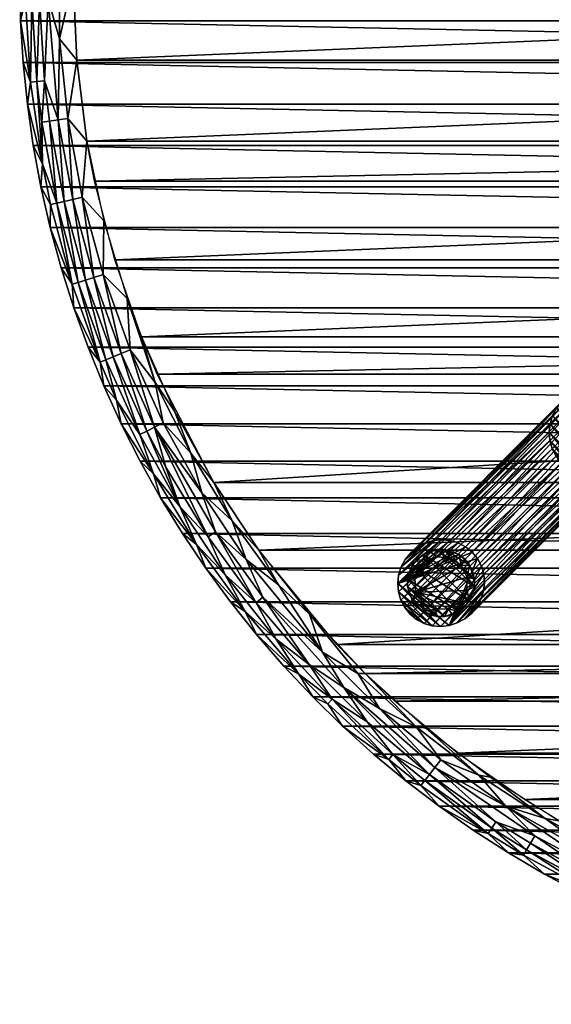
# Model space of a CAD drawing. Header units: inches. Extents: x -24 to 24, y -24 to 24.
# Tile 1 of 7: x -24 to -11.6, y -24 to -1. Entities that reach past the tile are written whole.
import ezdxf

# ---------------------------------------------------------------- set-up
doc = ezdxf.new("R2010")
doc.units = ezdxf.units.IN
doc.header["$MEASUREMENT"] = 0
for name, color, linetype in [('AFUTL-3-EDPL', 19, 'Continuous'), ('AFUTL-3-GDPL', 19, 'Continuous'), ('AFUTL-3-LGWD', 15, 'Continuous'), ('AFUTL-3-TPWD', 15, 'Continuous')]:
    doc.layers.add(name, color=color, linetype=linetype)

msp = doc.modelspace()

# ---------------------------------------------------------------- meshes
at = {"layer": 'AFUTL-3-EDPL'}
mesh = msp.add_polyface(dxfattribs=at)
corners = [(-23.101, -3.3, 41.215), (-23.067, -1.404, 41.092), (-22.877, -3.268, 41.092), (-23.535, -0.477, 41.371), (-23.331, -0.473, 41.215), (-23.419, -2.382, 41.371), (-23.82, -2.93, 42.047), (-23.744, -2.415, 41.766), (-23.47, -4.329, 41.766), (-23.98, -0.979, 42.047), (-23.862, -0.484, 41.766), (-22.666, -1.903, 40.976), (-22.746, 0, 40.976), (-23.681, -3.899, 42.047), (-23.714, -0.481, 41.556), (-23.597, -2.4, 41.556), (-23.067, 1.404, 41.092), (-23.48, -3.354, 41.556), (-23.304, -3.329, 41.371), (-23.131, -5.244, 41.556), (-23.92, -1.956, 42.047), (-22.758, -5.16, 41.215), (-22.428, -3.793, 40.976), (-23.535, 0.477, 41.371), (-23.714, 0.481, 41.556), (-23.862, 0.484, 41.766), (-24, 0, 42.047), (-22.957, -5.205, 41.371), (-22.538, -5.11, 41.092), (-23.502, -4.862, 42.047)]
mesh.append_faces([[corners[k] for k in face] for face in [(8, 15, 17)]], dxfattribs={"vtx0": -1})
mesh.append_faces([[corners[k] for k in face] for face in [(3, 4, 5), (1, 11, 2), (6, 8, 13), (14, 3, 15), (9, 7, 20), (0, 2, 21), (10, 26, 25), (18, 0, 27), (2, 22, 28), (15, 5, 17), (14, 10, 24), (3, 14, 23), (5, 0, 18), (13, 8, 29), (20, 7, 6), (26, 10, 9)]], dxfattribs={"vtx0": -1, "vtx1": -1})
mesh.append_faces([[corners[k] for k in face] for face in [(6, 7, 8), (9, 10, 7), (12, 1, 16), (17, 18, 19), (7, 15, 8), (5, 4, 0), (10, 14, 7)]], dxfattribs={"vtx0": -1, "vtx1": -1, "vtx2": -1})
mesh.append_faces([[corners[k] for k in face] for face in [(0, 1, 2), (1, 12, 11), (15, 3, 5), (2, 11, 22), (7, 14, 15), (23, 14, 24), (24, 10, 25), (4, 3, 23), (17, 5, 18)]], dxfattribs={"vtx0": -1, "vtx2": -1})
mesh.append_faces([[corners[k] for k in face] for face in [(8, 17, 19), (4, 1, 0), (1, 4, 16)]], dxfattribs={"vtx1": -1, "vtx2": -1})
mesh = msp.add_polyface(dxfattribs=at)
corners = [(-22.05, -6.918, 41.092), (-22.032, -5.657, 40.976), (-21.481, -7.48, 40.976), (-23.131, -5.244, 41.556), (-23.304, -3.329, 41.371), (-22.957, -5.205, 41.371), (-22.631, -7.1, 41.556), (-23.028, -6.762, 42.047), (-22.772, -7.145, 41.766), (-22.733, -7.695, 42.047), (-22.538, -5.11, 41.092), (-22.461, -7.047, 41.371), (-21.981, -8.91, 41.556), (-23.284, -5.817, 42.047), (-23.276, -5.277, 41.766), (-22.119, -8.965, 41.766), (-22.428, -3.793, 40.976), (-21.816, -8.843, 41.371), (-23.502, -4.862, 42.047), (-22.4, -8.616, 42.047), (-22.03, -9.523, 42.047), (-22.758, -5.16, 41.215), (-22.265, -6.986, 41.215), (-21.627, -8.766, 41.215), (-23.101, -3.3, 41.215), (-21.417, -8.681, 41.092), (-20.827, -9.442, 41.005), (-22.877, -3.268, 41.092), (-23.47, -4.329, 41.766), (-21.737, -9.854, 41.766), (-21.149, -8.373, 40.976), (-20.374, -10.114, 40.976)]
mesh.append_faces([[corners[k] for k in face] for face in [(3, 5, 6), (7, 8, 9), (10, 1, 0), (6, 11, 12), (18, 14, 13), (19, 15, 20), (21, 10, 22), (22, 0, 23), (5, 21, 11), (11, 22, 17), (0, 2, 25), (28, 3, 14), (15, 12, 29), (9, 15, 19), (13, 8, 7)]], dxfattribs={"vtx0": -1, "vtx1": -1})
mesh.append_faces([[corners[k] for k in face] for face in [(13, 14, 8), (9, 8, 15), (14, 3, 8), (8, 6, 15), (25, 2, 26)]], dxfattribs={"vtx0": -1, "vtx1": -1, "vtx2": -1})
mesh.append_faces([[corners[k] for k in face] for face in [(0, 1, 2), (3, 4, 5), (6, 5, 11), (10, 16, 1), (12, 11, 17), (22, 10, 0), (15, 6, 12), (8, 3, 6), (17, 22, 23), (5, 24, 21), (11, 21, 22), (23, 0, 25), (21, 27, 10), (18, 28, 14)]], dxfattribs={"vtx0": -1, "vtx2": -1})
mesh.append_faces([[corners[k] for k in face] for face in [(2, 30, 26), (26, 30, 31)]], dxfattribs={"vtx2": -1})
mesh = msp.add_polyface(dxfattribs=at)
corners = [(-19.735, -12.025, 41.092), (-19.03, -12.68, 41.005), (-18.696, -13.583, 41.092), (-21.623, -10.413, 42.047), (-20.868, -11.582, 41.766), (-21.18, -11.287, 42.047), (-21.417, -8.681, 41.092), (-20.827, -9.442, 41.005), (-20.644, -10.387, 41.092), (-21.981, -8.91, 41.556), (-21.816, -8.843, 41.371), (-21.188, -10.661, 41.556), (-20.255, -12.342, 41.556), (-19.589, -13.053, 41.371), (-19.189, -13.941, 41.556), (-19.994, -11.098, 41.005), (-21.028, -10.581, 41.371), (-21.627, -8.766, 41.215), (-20.846, -10.489, 41.215), (-20.582, -11.424, 41.371), (-21.737, -9.854, 41.766), (-19.419, -12.94, 41.215), (-20.702, -12.141, 42.047), (-19.861, -13.234, 41.766), (-20.19, -12.975, 42.047), (-22.03, -9.523, 42.047), (-22.119, -8.965, 41.766), (-20.374, -10.114, 40.976), (-19.456, -11.783, 40.976), (-18.402, -13.37, 40.976)]
mesh.append_faces([[corners[k] for k in face] for face in [(12, 16, 19)]], dxfattribs={"vtx0": -1})
mesh.append_faces([[corners[k] for k in face] for face in [(3, 4, 5), (19, 18, 13), (17, 6, 18), (22, 23, 24), (10, 17, 16), (16, 18, 19), (5, 4, 22), (25, 20, 3)]], dxfattribs={"vtx0": -1, "vtx1": -1})
mesh.append_faces([[corners[k] for k in face] for face in [(0, 1, 2), (6, 7, 8), (9, 10, 11), (12, 13, 14), (8, 7, 15), (3, 20, 4), (20, 11, 4), (21, 0, 2), (22, 4, 23), (18, 6, 8), (18, 0, 21), (0, 15, 1), (20, 9, 11), (11, 16, 12), (4, 12, 23), (4, 11, 12), (13, 18, 21), (18, 8, 0), (8, 15, 0), (7, 27, 15), (15, 28, 1)]], dxfattribs={"vtx0": -1, "vtx1": -1, "vtx2": -1})
mesh.append_faces([[corners[k] for k in face] for face in [(16, 17, 18), (11, 10, 16), (25, 26, 20), (15, 27, 28), (1, 28, 29)]], dxfattribs={"vtx0": -1, "vtx2": -1})
mesh.append_faces([[corners[k] for k in face] for face in [(12, 19, 13)]], dxfattribs={"vtx2": -1})
mesh = msp.add_polyface(dxfattribs=at)
corners = [(-17.464, -16.267, 41.766), (-17.997, -15.45, 41.556), (-16.686, -16.856, 41.556), (-18.696, -13.583, 41.092), (-17.94, -14.18, 41.005), (-16.91, -15.751, 41.092), (-19.03, -12.68, 41.005), (-18.455, -15.343, 42.047), (-18.724, -14.799, 41.766), (-19.861, -13.234, 41.766), (-20.255, -12.342, 41.556), (-19.189, -13.941, 41.556), (-18.308, -14.47, 41.215), (-16.417, -16.584, 41.215), (-17.225, -16.045, 41.371), (-19.644, -13.788, 42.047), (-18.468, -14.597, 41.371), (-15.869, -17.387, 41.371), (-19.419, -12.94, 41.215), (-19.065, -14.578, 42.047), (-17.814, -16.083, 42.047), (-17.219, -14.863, 40.976), (-16.088, -16.252, 41.005), (-19.589, -13.053, 41.371), (-15.579, -17.069, 41.092), (-17.143, -16.797, 42.047), (-16.79, -16.961, 41.766), (-18.402, -13.37, 40.976), (-20.19, -12.975, 42.047), (-15.915, -16.252, 40.976), (-14.719, -17.501, 41.005)]
mesh.append_faces([[corners[k] for k in face] for face in [(15, 8, 19), (7, 0, 20), (0, 2, 26), (20, 0, 25), (19, 8, 7), (28, 9, 15)]], dxfattribs={"vtx0": -1, "vtx1": -1})
mesh.append_faces([[corners[k] for k in face] for face in [(0, 1, 2), (3, 4, 5), (3, 6, 4), (7, 8, 0), (9, 10, 11), (12, 13, 14), (15, 9, 8), (16, 12, 14), (8, 1, 0), (16, 18, 12), (21, 22, 5), (9, 11, 8), (8, 11, 1), (18, 3, 12), (4, 21, 5), (1, 14, 2), (1, 16, 14), (11, 16, 1), (11, 23, 16), (23, 18, 16), (5, 24, 13), (5, 22, 24), (6, 27, 4), (22, 29, 30)]], dxfattribs={"vtx0": -1, "vtx1": -1, "vtx2": -1})
mesh.append_faces([[corners[k] for k in face] for face in [(14, 13, 17), (3, 5, 12), (25, 0, 26), (4, 27, 21)]], dxfattribs={"vtx0": -1, "vtx2": -1})
mesh.append_faces([[corners[k] for k in face] for face in [(12, 5, 13), (21, 29, 22)]], dxfattribs={"vtx1": -1, "vtx2": -1})
mesh = msp.add_polyface(dxfattribs=at)
corners = [(-16.088, -16.252, 41.005), (-14.719, -17.501, 41.005), (-15.579, -17.069, 41.092), (-16.79, -16.961, 41.766), (-16.686, -16.856, 41.556), (-15.362, -18.265, 41.766), (-14.518, -18.756, 41.556), (-14.409, -18.615, 41.371), (-12.952, -19.87, 41.556), (-15.869, -17.387, 41.371), (-15.266, -18.152, 41.556), (-14.146, -18.275, 41.092), (-15.717, -18.138, 42.047), (-14.964, -18.764, 42.047), (-14.609, -18.873, 41.766), (-13.032, -19.994, 41.766), (-14.186, -19.359, 42.047), (-13.253, -18.635, 41.005), (-12.619, -19.36, 41.092), (-14.284, -18.453, 41.215), (-11.94, -20.05, 41.215), (-12.854, -19.721, 41.371), (-16.443, -17.482, 42.047), (-16.417, -16.584, 41.215), (-13.385, -19.921, 42.047), (-17.143, -16.797, 42.047), (-17.225, -16.045, 41.371), (-12.561, -20.451, 42.047), (-14.499, -17.526, 40.976), (-12.982, -18.678, 40.976), (-15.915, -16.252, 40.976)]
mesh.append_faces([[corners[k] for k in face] for face in [(6, 7, 8), (12, 5, 13), (16, 15, 24), (25, 3, 22), (10, 7, 6), (7, 19, 21), (5, 10, 14), (24, 15, 27), (13, 14, 16), (22, 5, 12)]], dxfattribs={"vtx0": -1, "vtx1": -1})
mesh.append_faces([[corners[k] for k in face] for face in [(0, 1, 2), (3, 4, 5), (2, 1, 11), (14, 15, 16), (11, 17, 18), (19, 20, 21), (22, 3, 5), (23, 2, 19), (4, 10, 5), (1, 17, 11), (23, 19, 7), (4, 9, 10), (26, 9, 4), (11, 18, 19), (2, 11, 19), (14, 6, 15), (1, 28, 17)]], dxfattribs={"vtx0": -1, "vtx1": -1, "vtx2": -1})
mesh.append_faces([[corners[k] for k in face] for face in [(19, 18, 20)]], dxfattribs={"vtx0": -1, "vtx2": -1})
mesh.append_faces([[corners[k] for k in face] for face in [(9, 23, 7)]], dxfattribs={"vtx1": -1})
mesh.append_faces([[corners[k] for k in face] for face in [(9, 7, 10), (6, 8, 15), (7, 21, 8), (5, 14, 13), (10, 6, 14), (28, 29, 17), (30, 28, 1)]], dxfattribs={"vtx1": -1, "vtx2": -1})
mesh = msp.add_polyface(dxfattribs=at)
corners = [(-12.044, -20.225, 41.371), (-10.367, -21.134, 41.371), (-10.445, -21.295, 41.556), (-11.94, -20.05, 41.215), (-8.687, -22.071, 41.556), (-12.619, -19.36, 41.092), (-11.7, -19.648, 41.005), (-10.177, -20.748, 41.092), (-12.561, -20.451, 42.047), (-12.211, -20.506, 41.766), (-11.716, -20.946, 42.047), (-13.253, -18.635, 41.005), (-10.511, -21.427, 41.766), (-8.741, -22.208, 41.766), (-9.97, -21.831, 42.047), (-12.136, -20.379, 41.556), (-10.852, -21.406, 42.047), (-10.277, -20.951, 41.215), (-10.071, -20.531, 41.005), (-12.952, -19.87, 41.556), (-12.854, -19.721, 41.371), (-8.546, -21.714, 41.215), (-9.502, -21.537, 41.371), (-13.032, -19.994, 41.766), (-8.464, -21.504, 41.092), (-9.685, -20.581, 40.976), (-8.375, -21.279, 41.005), (-11.373, -19.699, 40.976), (-9.071, -22.22, 42.047), (-12.982, -18.678, 40.976)]
mesh.append_faces([[corners[k] for k in face] for face in [(0, 3, 1), (2, 1, 4), (8, 9, 10), (15, 0, 2), (16, 12, 14), (19, 20, 15), (23, 19, 9), (7, 18, 24), (14, 13, 28), (10, 12, 16), (20, 3, 0), (1, 17, 22)]], dxfattribs={"vtx0": -1, "vtx1": -1})
mesh.append_faces([[corners[k] for k in face] for face in [(5, 6, 7), (11, 6, 5), (9, 12, 10), (12, 13, 14), (5, 7, 17), (6, 18, 7), (12, 2, 13), (17, 21, 22), (17, 7, 21), (9, 15, 12), (18, 25, 26), (6, 27, 18), (11, 29, 6)]], dxfattribs={"vtx0": -1, "vtx1": -1, "vtx2": -1})
mesh.append_faces([[corners[k] for k in face] for face in [(3, 5, 17)]], dxfattribs={"vtx1": -1})
mesh.append_faces([[corners[k] for k in face] for face in [(0, 1, 2), (3, 17, 1), (15, 2, 12), (2, 4, 13), (23, 9, 8), (19, 15, 9), (27, 25, 18), (29, 27, 6), (20, 0, 15)]], dxfattribs={"vtx1": -1, "vtx2": -1})
mesh.append_faces([[corners[k] for k in face] for face in [(1, 22, 4)]], dxfattribs={"vtx2": -1})
at = {"layer": 'AFUTL-3-GDPL'}
mesh = msp.add_polyface(dxfattribs=at)
corners = [(-14.226, -14.92), (-13.471, -13.718), (-14.725, -14.349, 0.531), (-14.556, -13.471), (-13.926, -13.549, 0.531), (-14.804, -14.556), (-13.695, -14.579, 0.531), (-13.355, -14.226), (-14.52, -13.644, 0.531), (-13.718, -14.804), (-14.92, -14.049), (-14.049, -13.355), (-13.527, -14.001, 0.531), (-14.274, -14.747, 0.531), (-13.718, -13.471, 0.177), (-14.694, -13.581, 0.177), (-13.471, -14.556, 0.177), (-14.804, -14.556, 0.177), (-14.556, -14.804, 0.177), (-13.718, -14.804, 0.177), (-13.394, -13.877, 0.177), (-14.397, -13.394, 0.177), (-14.92, -14.226, 0.177), (-14.226, -14.92, 0.177), (-14.881, -13.877, 0.177), (-13.355, -14.226, 0.177), (-14.049, -13.355, 0.177), (-14.755, -14.04, 0.531), (-14.235, -13.52, 0.531), (-13.537, -14.312, 0.531), (-13.471, -14.556), (-13.718, -13.471), (-14.556, -14.804), (-14.804, -13.718), (-13.963, -14.738, 0.531), (-14.551, -14.606, 0.531), (-13.669, -13.724, 0.531), (-14.631, -13.754, 0.531), (-13.581, -13.581, 0.177), (-13.877, -14.881, 0.177), (-14.049, -14.92), (-14.92, -14.226), (-13.355, -14.049), (-14.226, -13.355), (-14.92, -14.049, 0.177), (-14.049, -14.92, 0.177), (-13.471, -13.718, 0.177), (-14.804, -13.718, 0.177), (-14.397, -14.881, 0.177), (-13.355, -14.049, 0.177), (-14.556, -13.471, 0.177), (-14.694, -14.694, 0.177)]
mesh.append_faces([[corners[k] for k in face] for face in [(4, 14, 26), (35, 51, 18), (6, 19, 16), (12, 49, 20), (34, 45, 39), (28, 26, 21), (36, 46, 38), (21, 43, 3), (47, 33, 24), (29, 16, 25), (51, 32, 18), (48, 32, 0), (13, 48, 23), (39, 40, 9), (20, 42, 1), (46, 1, 38), (50, 3, 15), (2, 22, 17), (48, 0, 23), (45, 40, 39), (24, 33, 10), (49, 42, 20), (26, 43, 21), (4, 26, 28), (6, 16, 29), (38, 1, 31), (51, 5, 32), (15, 3, 33), (38, 31, 14), (39, 9, 19), (26, 11, 43), (27, 24, 44), (24, 10, 44), (20, 1, 46), (15, 33, 47), (18, 32, 48), (21, 3, 50), (17, 5, 51)]])
mesh.append_faces([[corners[k] for k in face] for face in [(13, 45, 34), (37, 24, 27), (12, 46, 36), (19, 30, 16), (22, 5, 17), (16, 7, 25), (14, 11, 26), (27, 22, 2), (1, 11, 31), (5, 0, 32), (34, 19, 6), (36, 14, 4), (37, 28, 8), (45, 0, 40), (22, 10, 41), (49, 7, 42), (37, 15, 47), (13, 18, 48), (12, 25, 49), (8, 21, 50), (35, 17, 51)]], dxfattribs={"vtx0": -1})
mesh.append_faces([[corners[k] for k in face] for face in [(33, 9, 10), (30, 3, 7), (42, 11, 1), (27, 28, 37), (41, 0, 5), (2, 4, 27), (9, 33, 30), (8, 15, 37), (10, 40, 41), (7, 43, 42)]], dxfattribs={"vtx0": -1, "vtx1": -1})
mesh.append_faces([[corners[k] for k in face] for face in [(10, 9, 40), (7, 3, 43), (27, 4, 28), (2, 6, 29), (30, 33, 3), (2, 36, 4), (41, 40, 0), (42, 43, 11)]], dxfattribs={"vtx0": -1, "vtx2": -1})
mesh.append_faces([[corners[k] for k in face] for face in [(28, 21, 8), (29, 25, 12), (35, 18, 13), (44, 10, 22), (2, 17, 35), (35, 13, 2), (23, 0, 45), (25, 7, 49)]], dxfattribs={"vtx1": -1})
mesh.append_faces([[corners[k] for k in face] for face in [(29, 12, 2), (12, 36, 2), (13, 34, 2), (34, 6, 2)]], dxfattribs={"vtx1": -1, "vtx2": -1})
mesh.append_faces([[corners[k] for k in face] for face in [(37, 47, 24), (27, 44, 22), (14, 31, 11), (16, 30, 7), (22, 41, 5), (8, 50, 15), (19, 9, 30), (36, 38, 14), (34, 39, 19), (13, 23, 45), (12, 20, 46)]], dxfattribs={"vtx2": -1})
at = {"layer": 'AFUTL-3-LGWD'}
mesh = msp.add_polyface(dxfattribs=at)
corners = [(-13.412, -13.412, 0.098), (-13.564, -13.287, 0.098), (-13.739, -13.195, 0.098), (-13.928, -13.14, 0.098), (-14.126, -13.122, 0.098), (-14.324, -13.144, 0.098), (-14.516, -13.204, 0.098), (-14.692, -13.3, 0.098), (-14.847, -13.427, 0.098), (-14.975, -13.583, 0.098), (-15.071, -13.759, 0.098), (-15.131, -13.95, 0.098), (-15.153, -14.149, 0.098), (-15.135, -14.346, 0.098), (-15.08, -14.536, 0.098), (-14.988, -14.711, 0.098), (-14.863, -14.863, 0.098), (-14.711, -14.988, 0.098), (-14.536, -15.08, 0.098), (-14.346, -15.135, 0.098), (-14.149, -15.153, 0.098), (-13.95, -15.131, 0.098), (-13.759, -15.071, 0.098), (-13.583, -14.975, 0.098), (-13.427, -14.847, 0.098), (-13.3, -14.692, 0.098), (-13.204, -14.516, 0.098), (-13.144, -14.324, 0.098), (-13.122, -14.126, 0.098), (-13.14, -13.928, 0.098), (-13.195, -13.739, 0.098), (-13.287, -13.564, 0.098), (-11.32, -11.32, 40.972), (-11.444, -11.167, 40.972), (-11.536, -10.993, 40.972), (-11.592, -10.803, 40.972), (-11.609, -10.605, 40.972), (-11.588, -10.407, 40.972), (-11.528, -10.216, 40.972), (-11.432, -10.039, 40.972), (-11.304, -9.884, 40.972), (-11.149, -9.756, 40.972), (-10.972, -9.66, 40.972), (-10.781, -9.601, 40.972), (-10.583, -9.579, 40.972), (-10.385, -9.596, 40.972), (-10.195, -9.652, 40.972), (-10.021, -9.744, 40.972), (-9.868, -9.868, 40.972), (-9.744, -10.021, 40.972), (-9.652, -10.195, 40.972), (-9.596, -10.385, 40.972), (-9.579, -10.583, 40.972), (-9.601, -10.781, 40.972), (-9.66, -10.972, 40.972), (-9.756, -11.149, 40.972), (-9.884, -11.304, 40.972), (-10.039, -11.432, 40.972), (-10.216, -11.528, 40.972), (-10.407, -11.588, 40.972), (-10.605, -11.609, 40.972), (-10.803, -11.592, 40.972), (-10.993, -11.536, 40.972), (-11.167, -11.444, 40.972)]
mesh.append_faces([[corners[k] for k in face] for face in [(0, 47, 48), (46, 1, 2), (44, 3, 4), (42, 5, 6), (40, 7, 8), (38, 9, 10), (36, 11, 12), (34, 13, 14), (32, 15, 16), (63, 18, 62), (61, 20, 60), (59, 22, 58), (57, 24, 56), (55, 26, 54), (53, 28, 52), (51, 30, 50), (47, 49, 48), (23, 25, 24), (15, 17, 16), (7, 9, 8)]], dxfattribs={"vtx0": -1})
mesh.append_faces([[corners[k] for k in face] for face in [(1, 47, 0), (47, 1, 46), (45, 3, 44), (43, 5, 42), (41, 7, 40), (39, 9, 38), (37, 11, 36), (35, 13, 34), (33, 15, 32), (32, 17, 63), (62, 19, 61), (60, 21, 59), (58, 23, 57), (56, 25, 55), (54, 27, 53), (52, 29, 51), (50, 31, 49), (33, 63, 34), (34, 62, 35), (35, 61, 36), (36, 60, 37), (37, 59, 38), (38, 58, 39), (39, 57, 40), (40, 56, 41), (41, 55, 42), (42, 54, 43), (43, 53, 44), (44, 52, 45), (45, 51, 46), (46, 50, 47), (21, 27, 22), (22, 26, 23), (12, 20, 13), (13, 19, 14), (14, 18, 15), (11, 4, 12), (4, 11, 5), (5, 10, 6), (6, 9, 7)]], dxfattribs={"vtx0": -1, "vtx1": -1})
mesh.append_faces([[corners[k] for k in face] for face in [(12, 31, 21)]], dxfattribs={"vtx0": -1, "vtx1": -1, "vtx2": -1})
mesh.append_faces([[corners[k] for k in face] for face in [(45, 2, 3), (43, 4, 5), (41, 6, 7), (39, 8, 9), (37, 10, 11), (35, 12, 13), (33, 14, 15), (63, 17, 18), (61, 19, 20), (59, 21, 22), (57, 23, 24), (55, 25, 26), (53, 27, 28), (51, 29, 30), (49, 31, 0), (34, 63, 62), (35, 62, 61), (36, 61, 60), (37, 60, 59), (38, 59, 58), (39, 58, 57), (40, 57, 56), (41, 56, 55), (42, 55, 54), (43, 54, 53), (44, 53, 52), (45, 52, 51), (46, 51, 50), (47, 50, 49), (12, 0, 31), (21, 31, 30), (21, 30, 29), (21, 28, 27), (22, 27, 26), (23, 26, 25), (13, 20, 19), (14, 19, 18), (15, 18, 17), (12, 4, 3), (12, 3, 2), (5, 11, 10), (6, 10, 9)]], dxfattribs={"vtx0": -1, "vtx2": -1})
mesh.append_faces([[corners[k] for k in face] for face in [(46, 2, 45), (44, 4, 43), (42, 6, 41), (40, 8, 39), (38, 10, 37), (36, 12, 35), (34, 14, 33), (32, 63, 33)]], dxfattribs={"vtx1": -1})
mesh.append_faces([[corners[k] for k in face] for face in [(1, 0, 12), (29, 28, 21), (21, 20, 12), (2, 1, 12)]], dxfattribs={"vtx1": -1, "vtx2": -1})
mesh.append_faces([[corners[k] for k in face] for face in [(0, 48, 49), (32, 16, 17), (62, 18, 19), (60, 20, 21), (58, 22, 23), (56, 24, 25), (54, 26, 27), (52, 28, 29), (50, 30, 31)]], dxfattribs={"vtx2": -1})
at = {"layer": 'AFUTL-3-TPWD'}
mesh = msp.add_polyface(dxfattribs=at)
corners = [(-22.746, 0, 40.976), (-0.476, 22.741, 40.976), (0.476, -22.741, 40.976), (22.746, 0, 40.976), (-22.03, 9.523, 42.047), (0.49, 23.995, 42.047), (-0.49, -23.995, 42.047), (22.03, 9.523, 42.047), (-18.402, 13.37, 40.976), (18.402, -13.37, 40.976), (-18.402, -13.37, 40.976), (18.402, 13.37, 40.976), (-11.716, 20.946, 42.047), (11.716, -20.946, 42.047), (11.716, 20.946, 42.047), (-11.716, -20.946, 42.047), (-23.92, -1.956, 42.047), (23.92, -1.956, 42.047), (-8.814, -20.969, 40.976), (8.814, 20.969, 40.976), (8.814, -20.969, 40.976), (-8.814, 20.969, 40.976), (22.03, -9.523, 42.047), (-22.03, -9.523, 42.047), (-21.775, 6.574, 40.976), (21.775, -6.574, 40.976), (-21.775, -6.574, 40.976), (21.775, 6.574, 40.976), (-16.443, -17.482, 42.047), (16.443, 17.482, 42.047), (16.443, -17.482, 42.047), (-16.443, 17.482, 42.047), (13.752, 18.118, 40.976), (-13.752, -18.118, 40.976), (13.752, -18.118, 40.976), (-13.752, 18.118, 40.976), (4.382, -23.597, 42.047), (-4.382, 23.597, 42.047), (-8.157, -22.571, 42.047), (8.157, 22.571, 42.047), (8.157, -22.571, 42.047), (-8.157, 22.571, 42.047), (-23.92, 1.956, 42.047), (23.92, 1.956, 42.047), (-4.382, -23.597, 42.047), (4.382, 23.597, 42.047), (-23.502, 4.862, 42.047), (23.502, -4.862, 42.047), (23.502, 4.862, 42.047), (-23.502, -4.862, 42.047), (14.186, 19.359, 42.047), (-14.186, -19.359, 42.047), (-14.186, 19.359, 42.047), (14.186, -19.359, 42.047), (18.455, 15.343, 42.047), (-18.455, -15.343, 42.047), (18.455, -15.343, 42.047), (-18.455, 15.343, 42.047), (22.428, 3.793, 40.976), (-22.428, -3.793, 40.976), (-22.428, 3.793, 40.976), (22.428, -3.793, 40.976), (-6.117, 21.908, 40.976), (6.117, -21.908, 40.976), (-6.117, -21.908, 40.976), (6.117, 21.908, 40.976), (16.581, -15.571, 40.976), (-16.581, 15.571, 40.976), (16.581, 15.571, 40.976), (-16.581, -15.571, 40.976), (21.18, -11.287, 42.047), (-21.18, 11.287, 42.047), (21.18, 11.287, 42.047), (-21.18, -11.287, 42.047), (23.028, -6.762, 42.047), (-23.028, 6.762, 42.047), (-23.028, -6.762, 42.047), (23.028, 6.762, 42.047), (24, 0, 42.047), (-24, 0, 42.047), (20.19, -12.975, 42.047), (-20.19, 12.975, 42.047), (-20.19, -12.975, 42.047), (20.19, 12.975, 42.047), (-9.97, 21.831, 42.047), (9.97, -21.831, 42.047), (9.97, 21.831, 42.047), (-9.97, -21.831, 42.047), (-1.428, -22.701, 40.976), (1.428, 22.701, 40.976), (19.456, 11.783, 40.976), (-19.456, -11.783, 40.976), (19.456, -11.783, 40.976), (-19.456, 11.783, 40.976), (-10.538, -20.158, 40.976), (10.538, 20.158, 40.976), (-10.538, 20.158, 40.976), (10.538, -20.158, 40.976), (-21.149, 8.373, 40.976), (21.149, -8.373, 40.976), (21.149, 8.373, 40.976), (-21.149, -8.373, 40.976), (4.262, -22.343, 40.976), (-4.262, 22.343, 40.976), (4.262, 22.343, 40.976), (-4.262, -22.343, 40.976), (-22.666, 1.903, 40.976), (22.666, -1.903, 40.976), (-22.666, -1.903, 40.976), (22.666, 1.903, 40.976), (14.964, 18.764, 42.047), (-14.964, -18.764, 42.047), (14.964, -18.764, 42.047), (-14.964, 18.764, 42.047), (0.49, -23.995, 42.047), (-0.49, 23.995, 42.047), (-1.468, -23.955, 42.047), (1.468, 23.955, 42.047), (-1.468, 23.955, 42.047), (1.468, -23.955, 42.047), (19.065, 14.578, 42.047), (-19.065, -14.578, 42.047), (19.065, -14.578, 42.047), (-19.065, 14.578, 42.047), (5.34, 23.398, 42.047), (-5.34, -23.398, 42.047), (5.34, -23.398, 42.047), (-5.34, 23.398, 42.047), (19.644, 13.788, 42.047), (-19.644, -13.788, 42.047), (19.644, -13.788, 42.047), (-19.644, 13.788, 42.047), (-2.444, -23.875, 42.047), (2.444, 23.875, 42.047), (-2.444, 23.875, 42.047), (2.444, -23.875, 42.047), (-17.143, -16.797, 42.047), (17.143, 16.797, 42.047), (17.143, -16.797, 42.047), (-17.143, 16.797, 42.047), (23.82, -2.93, 42.047), (-23.82, 2.93, 42.047), (23.82, 2.93, 42.047), (-23.82, -2.93, 42.047), (13.385, -19.921, 42.047), (-13.385, 19.921, 42.047), (13.385, 19.921, 42.047), (-13.385, -19.921, 42.047), (22.4, 8.616, 42.047), (-22.4, -8.616, 42.047), (-22.4, 8.616, 42.047), (22.4, -8.616, 42.047), (-9.071, -22.22, 42.047), (9.071, 22.22, 42.047), (-9.071, 22.22, 42.047), (9.071, -22.22, 42.047), (-21.623, -10.413, 42.047), (21.623, 10.413, 42.047), (21.623, -10.413, 42.047), (-21.623, 10.413, 42.047), (6.29, 23.161, 42.047), (-6.29, -23.161, 42.047), (-6.29, 23.161, 42.047), (6.29, -23.161, 42.047), (-17.814, 16.083, 42.047), (17.814, -16.083, 42.047), (-17.814, -16.083, 42.047), (17.814, 16.083, 42.047), (-7.23, 22.885, 42.047), (7.23, -22.885, 42.047), (-7.23, -22.885, 42.047), (7.23, 22.885, 42.047), (20.702, 12.141, 42.047), (-20.702, -12.141, 42.047), (-20.702, 12.141, 42.047), (20.702, -12.141, 42.047), (22.733, 7.695, 42.047), (-22.733, -7.695, 42.047), (-22.733, 7.695, 42.047), (22.733, -7.695, 42.047), (15.717, -18.138, 42.047), (-15.717, 18.138, 42.047), (15.717, 18.138, 42.047), (-15.717, -18.138, 42.047), (10.852, -21.406, 42.047), (-10.852, 21.406, 42.047), (10.852, 21.406, 42.047), (-10.852, -21.406, 42.047), (23.284, 5.817, 42.047), (-23.284, -5.817, 42.047), (23.284, -5.817, 42.047), (-23.284, 5.817, 42.047), (23.98, 0.979, 42.047), (-23.98, -0.979, 42.047), (23.98, -0.979, 42.047), (-23.98, 0.979, 42.047), (12.561, -20.451, 42.047), (-12.561, 20.451, 42.047), (12.561, 20.451, 42.047), (-12.561, -20.451, 42.047), (-23.681, -3.899, 42.047), (23.681, 3.899, 42.047), (-23.681, 3.899, 42.047), (23.681, -3.899, 42.047), (-3.416, 23.756, 42.047), (3.416, -23.756, 42.047), (-3.416, -23.756, 42.047), (3.416, 23.756, 42.047), (1.428, -22.701, 40.976), (-1.428, 22.701, 40.976), (11.373, 19.699, 40.976), (-11.373, -19.699, 40.976), (-11.373, 19.699, 40.976), (11.373, -19.699, 40.976), (-20.78, 9.252, 40.976), (20.78, -9.252, 40.976), (20.78, 9.252, 40.976), (-20.78, -9.252, 40.976), (-15.915, 16.252, 40.976), (15.915, -16.252, 40.976), (15.915, 16.252, 40.976), (-15.915, -16.252, 40.976), (-15.22, 16.904, 40.976), (15.22, -16.904, 40.976), (15.22, 16.904, 40.976), (-15.22, -16.904, 40.976), (-3.323, 22.502, 40.976), (3.323, -22.502, 40.976), (3.323, 22.502, 40.976), (-3.323, -22.502, 40.976), (12.188, 19.205, 40.976), (-12.188, -19.205, 40.976), (-12.188, 19.205, 40.976), (12.188, -19.205, 40.976), (7.929, -21.32, 40.976), (-7.929, 21.32, 40.976), (7.929, 21.32, 40.976), (-7.929, -21.32, 40.976), (-22.249, 4.729, 40.976), (22.249, -4.729, 40.976), (22.249, 4.729, 40.976), (-22.249, -4.729, 40.976), (14.499, 17.526, 40.976)]
mesh.append_faces([[corners[k] for k in face] for face in [(114, 116, 6), (115, 117, 5), (88, 208, 2), (89, 209, 1)]], dxfattribs={"vtx0": -1})
mesh.append_faces([[corners[k] for k in face] for face in [(224, 222, 242), (225, 223, 33), (80, 82, 130), (81, 83, 131), (217, 215, 91), (216, 214, 90), (84, 86, 154), (85, 87, 155), (75, 77, 178), (74, 76, 179), (108, 107, 59), (109, 106, 58), (180, 183, 112), (181, 182, 113), (32, 35, 230), (33, 34, 231), (169, 170, 163), (168, 171, 162), (193, 194, 79), (205, 206, 135), (204, 207, 134), (141, 142, 202), (140, 143, 203), (197, 198, 12), (196, 199, 13), (165, 166, 138), (164, 167, 139), (240, 238, 27), (241, 239, 26), (237, 234, 64), (236, 235, 65), (11, 8, 68), (10, 9, 69), (22, 23, 158), (4, 7, 159), (47, 49, 190), (46, 48, 191), (79, 78, 195), (70, 73, 175), (71, 72, 174), (185, 186, 84), (184, 187, 85), (229, 208, 88), (228, 209, 89), (90, 93, 11), (91, 92, 10), (94, 97, 18), (95, 96, 19), (27, 24, 100), (26, 25, 101), (65, 62, 104), (64, 63, 105), (0, 3, 108), (3, 0, 109), (112, 111, 53), (113, 110, 52), (118, 117, 115), (119, 116, 114), (122, 121, 56), (123, 120, 57), (126, 125, 36), (127, 124, 37), (130, 129, 122), (131, 128, 123), (134, 133, 118), (135, 132, 119), (138, 136, 30), (139, 137, 31), (17, 16, 140), (42, 43, 141), (53, 51, 144), (52, 50, 145), (150, 148, 4), (151, 149, 22), (154, 153, 41), (155, 152, 40), (158, 156, 70), (159, 157, 71), (162, 160, 127), (163, 161, 126), (57, 54, 164), (56, 55, 165), (41, 39, 168), (40, 38, 169), (174, 172, 81), (175, 173, 80), (178, 176, 150), (179, 177, 151), (30, 28, 180), (31, 29, 181), (13, 15, 184), (12, 14, 185), (190, 189, 74), (191, 188, 75), (194, 193, 17), (195, 192, 42), (144, 147, 196), (145, 146, 197), (202, 201, 46), (203, 200, 47), (37, 45, 204), (36, 44, 205), (210, 212, 95), (211, 213, 94), (100, 98, 216), (101, 99, 217), (68, 67, 220), (69, 66, 221), (220, 218, 224), (221, 219, 225), (104, 103, 228), (105, 102, 229), (230, 232, 210), (231, 233, 211), (19, 21, 236), (18, 20, 237), (58, 60, 240), (59, 61, 241), (242, 35, 32)]], dxfattribs={"vtx0": -1, "vtx1": -1})
mesh.append_faces([[corners[k] for k in face] for face in [(90, 214, 93), (91, 215, 92), (131, 83, 128), (130, 82, 129), (178, 77, 176), (33, 223, 34), (242, 222, 35), (229, 227, 208), (228, 226, 209), (179, 76, 177), (58, 106, 60), (59, 107, 61), (112, 183, 111), (113, 182, 110), (231, 34, 233), (230, 35, 232), (163, 170, 161), (162, 171, 160), (155, 87, 152), (154, 86, 153), (195, 78, 192), (202, 142, 201), (203, 143, 200), (12, 198, 14), (13, 199, 15), (139, 167, 137), (138, 166, 136), (27, 238, 24), (26, 239, 25), (65, 235, 62), (64, 234, 63), (69, 9, 66), (68, 8, 67), (159, 7, 157), (158, 23, 156), (190, 49, 189), (191, 48, 188), (79, 194, 78), (175, 73, 173), (174, 72, 172), (84, 186, 86), (85, 187, 87), (10, 92, 9), (11, 93, 8), (19, 96, 21), (18, 97, 20), (100, 24, 98), (101, 25, 99), (105, 63, 102), (104, 62, 103), (109, 0, 106), (108, 3, 107), (52, 110, 50), (53, 111, 51), (135, 206, 132), (134, 207, 133), (57, 120, 54), (56, 121, 55), (37, 124, 45), (36, 125, 44), (123, 128, 120), (122, 129, 121), (119, 132, 116), (118, 133, 117), (30, 136, 28), (31, 137, 29), (141, 43, 142), (140, 16, 143), (145, 50, 146), (144, 51, 147), (4, 148, 7), (22, 149, 23), (40, 152, 38), (41, 153, 39), (70, 156, 73), (71, 157, 72), (127, 160, 124), (126, 161, 125), (165, 55, 166), (164, 54, 167), (169, 38, 170), (168, 39, 171), (81, 172, 83), (80, 173, 82), (150, 176, 148), (151, 177, 149), (181, 29, 182), (180, 28, 183), (185, 14, 186), (184, 15, 187), (75, 188, 77), (74, 189, 76), (42, 192, 43), (17, 193, 16), (197, 146, 198), (196, 147, 199), (47, 200, 49), (46, 201, 48), (205, 44, 206), (204, 45, 207), (95, 212, 96), (94, 213, 97), (216, 98, 214), (217, 99, 215), (220, 67, 218), (221, 66, 219), (224, 218, 222), (225, 219, 223), (228, 103, 226), (229, 102, 227), (210, 232, 212), (211, 233, 213), (237, 20, 234), (236, 21, 235), (240, 60, 238), (241, 61, 239)]], dxfattribs={"vtx0": -1, "vtx2": -1})

doc.saveas('drawing.dxf')
